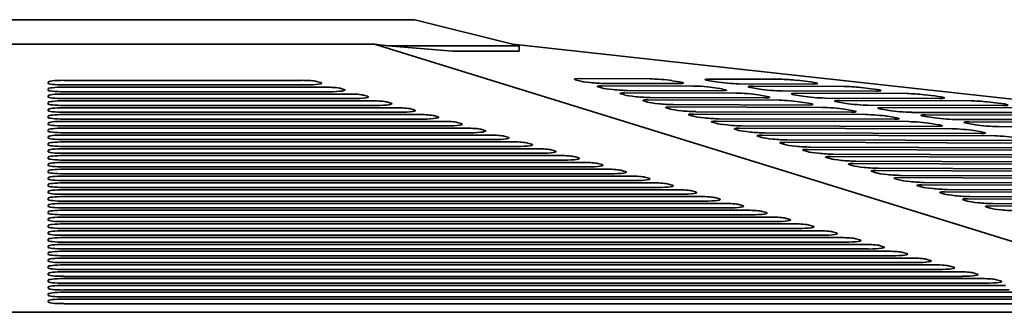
# Model space of a CAD drawing. Header units: millimetres. Extents: x 280 to 1400, y 278 to 909.
# Tile 9 of 11: x 838 to 1027, y 854 to 909. Entities that reach past the tile are written whole.
import ezdxf

# ---------------------------------------------------------------- set-up
doc = ezdxf.new("R2010")
doc.units = ezdxf.units.MM
doc.header["$LTSCALE"] = 4
doc.layers.add('Krawędzie widoczne(ISO)', color=7, linetype='Continuous', lineweight=35, true_color=0x262659)

msp = doc.modelspace()

# ---------------------------------------------------------------- linework, layer by layer
at = {"layer": 'Krawędzie widoczne(ISO)'}
for p, q in [((914, 909.5), (766, 909.5)), ((934, 904.5), (914, 909.5)), ((906.28, 904.81), (773.72, 904.81)), ((908.86, 904.5), (906.28, 904.81)), ((1072.17, 853.5), (906.28, 904.81)), ((908.86, 904.5), (934, 904.5)), ((921.21, 903.5), (908.86, 904.5)), ((932.76, 904.81), (1400.5, 853.5)), ((934, 903.5), (934, 904.5)), ((921.21, 903.5), (934, 903.5)), ((945.46, 897.8), (944.73, 898.02)), ((945.48, 898.22), (959.01, 898.18)), ((970.53, 898.14), (984.06, 898.1)), ((843.72, 897.35), (843.72, 897.57)), ((843.72, 896.04), (843.72, 896.26)), ((846.72, 897.89), (892.37, 897.89)), ((893.12, 897.02), (846.72, 897.02)), ((846.72, 896.59), (896.86, 896.58)), ((895.18, 897.68), (895.93, 897.46)), ((899.67, 896.37), (900.42, 896.15)), ((949.84, 896.44), (949.11, 896.67)), ((949.86, 896.86), (967.28, 896.81)), ((964.53, 897.27), (950.35, 897.31)), ((963.24, 897.83), (964.62, 897.6)), ((971.82, 897.58), (970.44, 897.81)), ((971.51, 896.47), (972.89, 896.24)), ((990.22, 897.19), (976.05, 897.23)), ((980.09, 896.22), (978.71, 896.44)), ((978.8, 896.78), (996.23, 896.73)), ((987.25, 897.9), (989.28, 897.67)), ((999.42, 896.52), (1001.44, 896.29)), ((843.72, 894.73), (843.72, 894.95)), ((897.61, 895.71), (846.72, 895.71)), ((846.72, 895.28), (901.36, 895.28)), ((902.1, 894.4), (846.72, 894.4)), ((904.17, 895.06), (904.91, 894.85)), ((954.21, 895.09), (953.48, 895.32)), ((954.23, 895.51), (975.55, 895.45)), ((972.8, 895.9), (954.72, 895.96)), ((981.07, 894.54), (959.1, 894.6)), ((979.78, 895.1), (981.16, 894.87)), ((1002.39, 895.82), (984.32, 895.87)), ((988.36, 894.85), (986.98, 895.08)), ((987.07, 895.41), (1008.4, 895.35)), ((1014.56, 894.44), (992.59, 894.5)), ((1011.58, 895.15), (1013.61, 894.92)), ((843.72, 893.42), (843.72, 893.64)), ((843.72, 892.11), (843.72, 892.33)), ((846.72, 893.97), (905.85, 893.97)), ((906.6, 893.1), (846.72, 893.1)), ((846.72, 892.66), (910.34, 892.66)), ((908.66, 893.76), (909.41, 893.54)), ((913.15, 892.45), (913.9, 892.23)), ((958.59, 893.74), (957.86, 893.96)), ((958.61, 894.16), (983.83, 894.08)), ((962.96, 892.38), (962.23, 892.61)), ((962.98, 892.8), (992.1, 892.72)), ((989.34, 893.17), (963.47, 893.25)), ((988.05, 893.74), (989.43, 893.51)), ((996.63, 893.49), (995.25, 893.71)), ((995.35, 894.05), (1020.56, 893.98)), ((996.33, 892.37), (997.7, 892.14)), ((1026.73, 893.06), (1000.86, 893.14)), ((1004.9, 892.12), (1003.53, 892.35)), ((1003.62, 892.68), (1032.73, 892.6)), ((1023.75, 893.77), (1025.78, 893.54)), ((843.72, 890.81), (843.72, 891.02)), ((911.09, 891.79), (846.72, 891.79)), ((846.72, 891.35), (914.83, 891.35)), ((915.58, 890.48), (846.72, 890.48)), ((917.64, 891.14), (918.39, 890.92)), ((967.34, 891.03), (966.61, 891.25)), ((967.36, 891.45), (1000.37, 891.35)), ((997.61, 891.81), (967.85, 891.89)), ((1005.88, 890.44), (972.23, 890.54)), ((1004.6, 891.01), (1005.98, 890.78)), ((1038.89, 891.69), (1009.13, 891.77)), ((1013.18, 890.76), (1011.8, 890.98)), ((1011.89, 891.32), (1044.9, 891.22)), ((843.72, 889.5), (843.72, 889.72)), ((846.72, 890.04), (919.33, 890.04)), ((920.08, 889.17), (846.72, 889.17)), ((846.72, 888.73), (923.82, 888.73)), ((922.14, 889.83), (922.89, 889.61)), ((971.71, 889.67), (970.99, 889.9)), ((971.74, 890.1), (1008.64, 889.99)), ((976.09, 888.32), (975.36, 888.55)), ((976.11, 888.74), (1016.91, 888.62)), ((1014.15, 889.08), (976.6, 889.19)), ((1012.87, 889.64), (1014.25, 889.41)), ((1051.06, 890.31), (1017.4, 890.41)), ((1021.45, 889.39), (1020.07, 889.62)), ((1020.16, 889.95), (1057.06, 889.85)), ((1063.23, 888.93), (1025.67, 889.04)), ((843.72, 888.19), (843.72, 888.41)), ((843.72, 886.88), (843.72, 887.1)), ((924.57, 887.86), (846.72, 887.86)), ((846.72, 887.43), (928.31, 887.43)), ((926.63, 888.52), (927.38, 888.3)), ((931.12, 887.21), (931.87, 886.99)), ((980.47, 886.97), (979.74, 887.19)), ((980.49, 887.39), (1025.18, 887.26)), ((1022.43, 887.71), (980.98, 887.83)), ((1021.14, 888.28), (1022.52, 888.05)), ((843.72, 885.57), (843.72, 885.79)), ((929.06, 886.55), (846.72, 886.55)), ((846.72, 886.12), (932.8, 886.12)), ((933.55, 885.24), (846.72, 885.25)), ((846.72, 884.81), (937.3, 884.81)), ((935.61, 885.9), (936.36, 885.69)), ((984.84, 885.61), (984.11, 885.84)), ((984.86, 886.03), (1033.46, 885.89)), ((1030.7, 886.35), (985.35, 886.48)), ((1038.97, 884.98), (989.73, 885.13)), ((843.72, 884.26), (843.72, 884.48)), ((843.72, 882.96), (843.72, 883.17)), ((938.05, 883.94), (846.72, 883.94)), ((846.72, 883.5), (941.79, 883.5)), ((940.11, 884.6), (940.86, 884.38)), ((944.6, 883.29), (945.35, 883.07)), ((989.22, 884.26), (988.49, 884.49)), ((989.24, 884.68), (1041.73, 884.53)), ((993.59, 882.91), (992.86, 883.13)), ((993.62, 883.33), (1050, 883.16)), ((1047.24, 883.62), (994.1, 883.77)), ((843.72, 881.65), (843.72, 881.86)), ((942.54, 882.63), (846.72, 882.63)), ((846.72, 882.19), (946.28, 882.19)), ((947.03, 881.32), (846.72, 881.32)), ((949.09, 881.98), (949.84, 881.76)), ((997.97, 881.55), (997.24, 881.78)), ((997.99, 881.97), (1058.27, 881.8)), ((1055.51, 882.25), (998.48, 882.42)), ((1063.78, 880.89), (1002.86, 881.07)), ((843.72, 880.34), (843.72, 880.56)), ((843.72, 879.03), (843.72, 879.25)), ((846.72, 880.88), (950.78, 880.88)), ((951.52, 880.01), (846.72, 880.01)), ((846.72, 879.58), (955.27, 879.57)), ((953.59, 880.67), (954.33, 880.45)), ((958.08, 879.36), (958.83, 879.14)), ((1002.35, 880.2), (1001.62, 880.42)), ((1002.37, 880.62), (1066.54, 880.43)), ((1006.74, 879.27), (1074.81, 879.07)), ((1072.06, 879.52), (1007.23, 879.71)), ((843.72, 877.72), (843.72, 877.94)), ((956.02, 878.7), (846.72, 878.7)), ((846.72, 878.27), (959.76, 878.27)), ((960.51, 877.39), (846.72, 877.39)), ((962.57, 878.05), (963.32, 877.84)), ((1006.72, 878.85), (1005.99, 879.07)), ((1011.1, 877.49), (1010.37, 877.72)), ((1011.12, 877.91), (1083.08, 877.7)), ((1080.33, 878.16), (1011.61, 878.36)), ((843.72, 876.41), (843.72, 876.63)), ((846.72, 876.96), (964.26, 876.96)), ((965, 876.08), (846.72, 876.09)), ((846.72, 875.65), (968.75, 875.65)), ((967.06, 876.74), (967.81, 876.53)), ((971.56, 875.44), (972.31, 875.22)), ((1015.47, 876.14), (1014.74, 876.36)), ((1015.49, 876.56), (1091.36, 876.34)), ((1088.6, 876.79), (1015.98, 877)), ((1096.87, 875.43), (1020.36, 875.65)), ((843.72, 875.1), (843.72, 875.32)), ((843.72, 873.8), (843.72, 874.01)), ((969.5, 874.78), (846.72, 874.78)), ((846.72, 874.34), (973.24, 874.34)), ((973.99, 873.47), (846.72, 873.47)), ((976.05, 874.13), (976.8, 873.91)), ((1019.85, 874.78), (1019.12, 875.01)), ((1019.87, 875.21), (1099.63, 874.97)), ((1024.22, 873.43), (1023.49, 873.66)), ((1024.25, 873.85), (1107.9, 873.61)), ((1105.14, 874.06), (1024.74, 874.3)), ((843.72, 872.49), (843.72, 872.71)), ((846.72, 873.03), (977.73, 873.03)), ((978.48, 872.16), (846.72, 872.16)), ((846.72, 871.72), (982.23, 871.72)), ((980.54, 872.82), (981.29, 872.6)), ((843.72, 871.18), (843.72, 871.4)), ((843.72, 869.87), (843.72, 870.09)), ((982.97, 870.85), (846.72, 870.85)), ((846.72, 870.42), (986.72, 870.41)), ((985.04, 871.51), (985.78, 871.29)), ((989.53, 870.2), (990.28, 869.98)), ((843.72, 868.56), (843.72, 868.78)), ((987.47, 869.54), (846.72, 869.54)), ((846.72, 869.11), (991.21, 869.11)), ((991.96, 868.23), (846.72, 868.23)), ((846.72, 867.8), (995.7, 867.8)), ((994.02, 868.89), (994.77, 868.68)), ((843.72, 867.25), (843.72, 867.47)), ((843.72, 865.95), (843.72, 866.16)), ((996.45, 866.93), (846.72, 866.93)), ((846.72, 866.49), (1000.2, 866.49)), ((998.51, 867.59), (999.26, 867.37)), ((1003.01, 866.28), (1003.76, 866.06)), ((843.72, 864.64), (843.72, 864.85)), ((1000.95, 865.62), (846.72, 865.62)), ((846.72, 865.18), (1004.69, 865.18)), ((1005.44, 864.31), (846.72, 864.31)), ((1007.5, 864.97), (1008.25, 864.75)), ((843.72, 863.33), (843.72, 863.55)), ((843.72, 862.02), (843.72, 862.24)), ((846.72, 863.87), (1009.18, 863.87)), ((1009.93, 863), (846.72, 863)), ((846.72, 862.56), (1013.68, 862.56)), ((1011.99, 863.66), (1012.74, 863.44)), ((1016.49, 862.35), (1017.23, 862.13)), ((843.72, 860.71), (843.72, 860.93)), ((1014.42, 861.69), (846.72, 861.69)), ((846.72, 861.26), (1018.17, 861.26)), ((1018.92, 860.38), (846.72, 860.38)), ((1020.98, 861.04), (1021.73, 860.82)), ((843.72, 859.4), (843.72, 859.62)), ((846.72, 859.95), (1022.66, 859.95)), ((1023.41, 859.07), (846.72, 859.08)), ((846.72, 858.64), (1027.15, 858.64)), ((1025.47, 859.73), (1026.22, 859.52)), ((843.72, 858.09), (843.72, 858.31)), ((843.72, 856.78), (843.72, 857)), ((1027.9, 857.77), (846.72, 857.77)), ((846.72, 857.33), (1031.65, 857.33)), ((843.72, 855.48), (843.72, 855.69)), ((1032.4, 856.46), (846.72, 856.46)), ((846.72, 856.02), (1036.14, 856.02)), ((1036.89, 855.15), (846.72, 855.15)), ((1072.17, 853.5), (607.83, 853.5))]:
    msp.add_line(p, q, dxfattribs=at)
for centre, major_axis, ratio, start_param, end_param in [((947.55, 897.88), (-2.99, 0.24), 0.080452, 5.48252, 6.629717), ((961.08, 897.84), (2.99, -0.24), 0.080452, 0.770131, 2.340928), ((972.6, 897.8), (-2.99, 0.24), 0.080452, 5.48252, 7.053316), ((986.13, 897.76), (2.99, -0.24), 0.080452, 1.193731, 2.340928), ((846.72, 897.57), (-3, 0), 0.109042, 4.712326, 6.283122), ((846.72, 897.35), (-3, 0), 0.109042, 6.283122, 7.853919), ((846.72, 896.26), (-3, 0), 0.109042, 4.712326, 6.283122), ((892.37, 897.57), (3, 0), 0.109042, 0.358184, 1.570733), ((893.12, 897.35), (3, 0), 0.109042, 4.712326, 6.641369), ((896.86, 896.26), (3, 0), 0.109042, 0.358184, 1.570733), ((897.61, 896.04), (3, 0), 0.109042, 4.712326, 6.641369), ((948.28, 897.65), (-2.99, 0.24), 0.080452, 0.346531, 2.340928), ((951.93, 896.52), (-2.99, 0.24), 0.080452, 5.48252, 6.629717), ((952.65, 896.3), (-2.99, 0.24), 0.080452, 0.346531, 2.340928), ((962.46, 897.61), (2.99, -0.24), 0.080452, 5.48252, 7.053316), ((969.35, 896.47), (2.99, -0.24), 0.080452, 0.770131, 2.340928), ((973.98, 897.58), (-2.99, 0.24), 0.080452, 0.770131, 2.340928), ((970.73, 896.24), (2.99, -0.24), 0.080452, 5.48252, 7.053316), ((980.87, 896.44), (-2.99, 0.24), 0.080452, 5.48252, 7.053316), ((982.25, 896.21), (-2.99, 0.24), 0.080452, 0.770131, 2.340928), ((988.16, 897.53), (2.99, -0.24), 0.080452, 5.48252, 7.476916), ((998.3, 896.39), (2.99, -0.24), 0.080452, 1.193731, 2.340928), ((1000.32, 896.16), (2.99, -0.24), 0.080452, 5.48252, 7.476916), ((846.72, 896.04), (-3, 0), 0.109042, 6.283122, 7.853919), ((846.72, 894.95), (-3, 0), 0.109042, 4.712326, 6.283122), ((846.72, 894.73), (-3, 0), 0.109042, 6.283122, 7.853919), ((901.36, 894.95), (3, 0), 0.109042, 0.358184, 1.570733), ((902.1, 894.73), (3, 0), 0.109042, 4.712326, 6.641369), ((956.3, 895.17), (-2.99, 0.24), 0.080452, 5.48252, 6.629717), ((957.03, 894.94), (-2.99, 0.24), 0.080452, 0.346531, 2.340928), ((977.62, 895.11), (2.99, -0.24), 0.080452, 0.770131, 2.340928), ((979, 894.88), (2.99, -0.24), 0.080452, 5.48252, 7.053316), ((989.14, 895.07), (-2.99, 0.24), 0.080452, 5.48252, 7.053316), ((990.52, 894.85), (-2.99, 0.24), 0.080452, 0.770131, 2.340928), ((1010.46, 895.01), (2.99, -0.24), 0.080452, 1.193731, 2.340928), ((1012.49, 894.78), (2.99, -0.24), 0.080452, 5.48252, 7.476916), ((846.72, 893.64), (-3, 0), 0.109042, 4.712326, 6.283122), ((846.72, 893.42), (-3, 0), 0.109042, 6.283122, 7.853919), ((846.72, 892.33), (-3, 0), 0.109042, 4.712326, 6.283122), ((905.85, 893.64), (3, 0), 0.109042, 0.358184, 1.570733), ((906.6, 893.42), (3, 0), 0.109042, 4.712326, 6.641369), ((910.34, 892.33), (3, 0), 0.109042, 0.358184, 1.570733), ((960.68, 893.82), (-2.99, 0.24), 0.080452, 5.48252, 6.629717), ((961.41, 893.59), (-2.99, 0.24), 0.080452, 0.346531, 2.340928), ((965.05, 892.46), (-2.99, 0.24), 0.080452, 5.48252, 6.629717), ((965.78, 892.24), (-2.99, 0.24), 0.080452, 0.346531, 2.340928), ((985.89, 893.74), (2.99, -0.24), 0.080452, 0.770131, 2.340928), ((987.27, 893.51), (2.99, -0.24), 0.080452, 5.48252, 7.053316), ((994.17, 892.38), (2.99, -0.24), 0.080452, 0.770131, 2.340928), ((997.41, 893.71), (-2.99, 0.24), 0.080452, 5.48252, 7.053316), ((998.79, 893.48), (-2.99, 0.24), 0.080452, 0.770131, 2.340928), ((1005.69, 892.34), (-2.99, 0.24), 0.080452, 5.48252, 7.053316), ((1022.63, 893.63), (2.99, -0.24), 0.080452, 1.193731, 2.340928), ((1024.66, 893.4), (2.99, -0.24), 0.080452, 5.48252, 7.476916), ((846.72, 892.11), (-3, 0), 0.109042, 6.283122, 7.853919), ((846.72, 891.02), (-3, 0), 0.109042, 4.712326, 6.283122), ((846.72, 890.81), (-3, 0), 0.109042, 6.283122, 7.853919), ((911.09, 892.11), (3, 0), 0.109042, 4.712326, 6.641369), ((914.83, 891.02), (3, 0), 0.109042, 0.358184, 1.570733), ((915.58, 890.81), (3, 0), 0.109042, 4.712326, 6.641369), ((969.43, 891.11), (-2.99, 0.24), 0.080452, 5.48252, 6.629717), ((970.16, 890.88), (-2.99, 0.24), 0.080452, 0.346531, 2.340928), ((995.54, 892.15), (2.99, -0.24), 0.080452, 5.48252, 7.053316), ((1002.44, 891.01), (2.99, -0.24), 0.080452, 0.770131, 2.340928), ((1007.06, 892.12), (-2.99, 0.24), 0.080452, 0.770131, 2.340928), ((1003.82, 890.78), (2.99, -0.24), 0.080452, 5.48252, 7.053316), ((1013.96, 890.98), (-2.99, 0.24), 0.080452, 5.48252, 7.053316), ((1015.34, 890.75), (-2.99, 0.24), 0.080452, 0.770131, 2.340928), ((846.72, 889.72), (-3, 0), 0.109042, 4.712326, 6.283122), ((846.72, 889.5), (-3, 0), 0.109042, 6.283122, 7.853919), ((846.72, 888.41), (-3, 0), 0.109042, 4.712326, 6.283122), ((919.33, 889.72), (3, 0), 0.109042, 0.358184, 1.570733), ((920.08, 889.5), (3, 0), 0.109042, 4.712326, 6.641369), ((923.82, 888.41), (3, 0), 0.109042, 0.358184, 1.570733), ((973.8, 889.75), (-2.99, 0.24), 0.080452, 5.48252, 6.629717), ((974.53, 889.53), (-2.99, 0.24), 0.080452, 0.346531, 2.340928), ((978.18, 888.4), (-2.99, 0.24), 0.080452, 5.48252, 6.629717), ((1010.71, 889.65), (2.99, -0.24), 0.080452, 0.770131, 2.340928), ((1012.09, 889.42), (2.99, -0.24), 0.080452, 5.48252, 7.053316), ((1018.98, 888.28), (2.99, -0.24), 0.080452, 0.770131, 2.340928), ((1022.23, 889.61), (-2.99, 0.24), 0.080452, 5.48252, 7.053316), ((1023.61, 889.39), (-2.99, 0.24), 0.080452, 0.770131, 2.340928), ((846.72, 888.19), (-3, 0), 0.109042, 6.283122, 7.853919), ((846.72, 887.1), (-3, 0), 0.109042, 4.712326, 6.283122), ((846.72, 886.88), (-3, 0), 0.109042, 6.283122, 7.853919), ((924.57, 888.19), (3, 0), 0.109042, 4.712326, 6.641369), ((928.31, 887.1), (3, 0), 0.109042, 0.358184, 1.570733), ((929.06, 886.88), (3, 0), 0.109042, 4.712326, 6.641369), ((978.91, 888.18), (-2.99, 0.24), 0.080452, 0.346531, 2.340928), ((982.56, 887.05), (-2.99, 0.24), 0.080452, 5.48252, 6.629717), ((983.29, 886.82), (-2.99, 0.24), 0.080452, 0.346531, 2.340928), ((1020.36, 888.05), (2.99, -0.24), 0.080452, 5.48252, 7.053316), ((1027.25, 886.92), (2.99, -0.24), 0.080452, 0.770131, 2.340928), ((846.72, 885.79), (-3, 0), 0.109042, 4.712326, 6.283122), ((846.72, 885.57), (-3, 0), 0.109042, 6.283122, 7.853919), ((846.72, 884.48), (-3, 0), 0.109042, 4.712326, 6.283122), ((932.8, 885.79), (3, 0), 0.109042, 0.358184, 1.570733), ((933.55, 885.57), (3, 0), 0.109042, 4.712326, 6.641369), ((937.3, 884.48), (3, 0), 0.109042, 0.358184, 1.570733), ((986.93, 885.69), (-2.99, 0.24), 0.080452, 5.48252, 6.629717), ((987.66, 885.47), (-2.99, 0.24), 0.080452, 0.346531, 2.340928), ((846.72, 884.26), (-3, 0), 0.109042, 6.283122, 7.853919), ((846.72, 883.17), (-3, 0), 0.109042, 4.712326, 6.283122), ((846.72, 882.96), (-3, 0), 0.109042, 6.283122, 7.853919), ((938.05, 884.26), (3, 0), 0.109042, 4.712326, 6.641369), ((941.79, 883.17), (3, 0), 0.109042, 0.358184, 1.570733), ((942.54, 882.95), (3, 0), 0.109042, 4.712326, 6.641369), ((991.31, 884.34), (-2.99, 0.24), 0.080452, 5.48252, 6.629717), ((992.04, 884.11), (-2.99, 0.24), 0.080452, 0.346531, 2.340928), ((995.68, 882.99), (-2.99, 0.24), 0.080452, 5.48252, 6.629717), ((996.41, 882.76), (-2.99, 0.24), 0.080452, 0.346531, 2.340928), ((846.72, 881.86), (-3, 0), 0.109042, 4.712326, 6.283122), ((846.72, 881.65), (-3, 0), 0.109042, 6.283122, 7.853919), ((946.28, 881.86), (3, 0), 0.109042, 0.358184, 1.570733), ((947.03, 881.65), (3, 0), 0.109042, 4.712326, 6.641369), ((1000.06, 881.63), (-2.99, 0.24), 0.080452, 5.48252, 6.629717), ((1000.79, 881.41), (-2.99, 0.24), 0.080452, 0.346531, 2.340928), ((846.72, 880.56), (-3, 0), 0.109042, 4.712326, 6.283122), ((846.72, 880.34), (-3, 0), 0.109042, 6.283122, 7.853919), ((846.72, 879.25), (-3, 0), 0.109042, 4.712326, 6.283122), ((950.78, 880.56), (3, 0), 0.109042, 0.358184, 1.570733), ((951.52, 880.34), (3, 0), 0.109042, 4.712326, 6.641369), ((955.27, 879.25), (3, 0), 0.109042, 0.358184, 1.570733), ((956.02, 879.03), (3, 0), 0.109042, 4.712326, 6.641369), ((1004.43, 880.28), (-2.99, 0.24), 0.080452, 5.48252, 6.629717), ((1005.16, 880.05), (-2.99, 0.24), 0.080452, 0.346531, 2.340928), ((1008.81, 878.93), (-2.99, 0.24), 0.080452, 5.48252, 6.629717), ((846.72, 879.03), (-3, 0), 0.109042, 6.283122, 7.853919), ((846.72, 877.94), (-3, 0), 0.109042, 4.712326, 6.283122), ((846.72, 877.72), (-3, 0), 0.109042, 6.283122, 7.853919), ((959.76, 877.94), (3, 0), 0.109042, 0.358184, 1.570733), ((960.51, 877.72), (3, 0), 0.109042, 4.712326, 6.641369), ((1009.54, 878.7), (-2.99, 0.24), 0.080452, 0.346531, 2.340928), ((1013.19, 877.57), (-2.99, 0.24), 0.080452, 5.48252, 6.629717), ((1013.92, 877.35), (-2.99, 0.24), 0.080452, 0.346531, 2.340928), ((846.72, 876.63), (-3, 0), 0.109042, 4.712326, 6.283122), ((846.72, 876.41), (-3, 0), 0.109042, 6.283122, 7.853919), ((846.72, 875.32), (-3, 0), 0.109042, 4.712326, 6.283122), ((964.26, 876.63), (3, 0), 0.109042, 0.358184, 1.570733), ((965, 876.41), (3, 0), 0.109042, 4.712326, 6.641369), ((968.75, 875.32), (3, 0), 0.109042, 0.358184, 1.570733), ((1017.56, 876.22), (-2.99, 0.24), 0.080452, 5.48252, 6.629717), ((1018.29, 875.99), (-2.99, 0.24), 0.080452, 0.346531, 2.340928), ((846.72, 875.1), (-3, 0), 0.109042, 6.283122, 7.853919), ((846.72, 874.01), (-3, 0), 0.109042, 4.712326, 6.283122), ((846.72, 873.8), (-3, 0), 0.109042, 6.283122, 7.853919), ((969.5, 875.1), (3, 0), 0.109042, 4.712326, 6.641369), ((973.24, 874.01), (3, 0), 0.109042, 0.358184, 1.570733), ((973.99, 873.8), (3, 0), 0.109042, 4.712326, 6.641369), ((1021.94, 874.86), (-2.99, 0.24), 0.080452, 5.48252, 6.629717), ((1022.67, 874.64), (-2.99, 0.24), 0.080452, 0.346531, 2.340928), ((1026.31, 873.51), (-2.99, 0.24), 0.080452, 5.48252, 6.629717), ((846.72, 872.71), (-3, 0), 0.109042, 4.712326, 6.283122), ((846.72, 872.49), (-3, 0), 0.109042, 6.283122, 7.853919), ((846.72, 871.4), (-3, 0), 0.109042, 4.712326, 6.283122), ((977.73, 872.7), (3, 0), 0.109042, 0.358184, 1.570733), ((978.48, 872.49), (3, 0), 0.109042, 4.712326, 6.641369), ((982.23, 871.4), (3, 0), 0.109042, 0.358184, 1.570733), ((1027.04, 873.28), (-2.99, 0.24), 0.080452, 0.346531, 2.340928), ((846.72, 871.18), (-3, 0), 0.109042, 6.283122, 7.853919), ((846.72, 870.09), (-3, 0), 0.109042, 4.712326, 6.283122), ((846.72, 869.87), (-3, 0), 0.109042, 6.283122, 7.853919), ((982.98, 871.18), (3, 0), 0.109042, 4.712326, 6.641369), ((986.72, 870.09), (3, 0), 0.109042, 0.358184, 1.570733), ((987.47, 869.87), (3, 0), 0.109042, 4.712326, 6.641369), ((846.72, 868.78), (-3, 0), 0.109042, 4.712326, 6.283122), ((846.72, 868.56), (-3, 0), 0.109042, 6.283122, 7.853919), ((846.72, 867.47), (-3, 0), 0.109042, 4.712326, 6.283122), ((991.21, 868.78), (3, 0), 0.109042, 0.358184, 1.570733), ((991.96, 868.56), (3, 0), 0.109042, 4.712326, 6.641369), ((995.7, 867.47), (3, 0), 0.109042, 0.358184, 1.570733), ((846.72, 867.25), (-3, 0), 0.109042, 6.283122, 7.853919), ((846.72, 866.16), (-3, 0), 0.109042, 4.712326, 6.283122), ((846.72, 865.95), (-3, 0), 0.109042, 6.283122, 7.853919), ((996.45, 867.25), (3, 0), 0.109042, 4.712326, 6.641369), ((1000.2, 866.16), (3, 0), 0.109042, 0.358184, 1.570733), ((1000.95, 865.94), (3, 0), 0.109042, 4.712326, 6.641369), ((846.72, 864.85), (-3, 0), 0.109042, 4.712326, 6.283122), ((846.72, 864.64), (-3, 0), 0.109042, 6.283122, 7.853919), ((1004.69, 864.85), (3, 0), 0.109042, 0.358184, 1.570733), ((1005.44, 864.64), (3, 0), 0.109042, 4.712326, 6.641369), ((846.72, 863.55), (-3, 0), 0.109042, 4.712326, 6.283122), ((846.72, 863.33), (-3, 0), 0.109042, 6.283122, 7.853919), ((846.72, 862.24), (-3, 0), 0.109042, 4.712326, 6.283122), ((1009.18, 863.55), (3, 0), 0.109042, 0.358184, 1.570733), ((1009.93, 863.33), (3, 0), 0.109042, 4.712326, 6.641369), ((1013.68, 862.24), (3, 0), 0.109042, 0.358184, 1.570733), ((1014.42, 862.02), (3, 0), 0.109042, 4.712326, 6.641369), ((846.72, 862.02), (-3, 0), 0.109042, 6.283122, 7.853919), ((846.72, 860.93), (-3, 0), 0.109042, 4.712326, 6.283122), ((846.72, 860.71), (-3, 0), 0.109042, 6.283122, 7.853919), ((1018.17, 860.93), (3, 0), 0.109042, 0.358184, 1.570733), ((1018.92, 860.71), (3, 0), 0.109042, 4.712326, 6.641369), ((846.72, 859.62), (-3, 0), 0.109042, 4.712326, 6.283122), ((846.72, 859.4), (-3, 0), 0.109042, 6.283122, 7.853919), ((846.72, 858.31), (-3, 0), 0.109042, 4.712389, 6.283185), ((1022.66, 859.62), (3, 0), 0.109042, 0.358184, 1.570733), ((1023.41, 859.4), (3, 0), 0.109042, 4.712326, 6.641369), ((846.72, 858.09), (-3, 0), 0.109042, 0, 1.570796), ((846.72, 857), (-3, 0), 0.109042, 4.712389, 6.283185), ((846.72, 856.78), (-3, 0), 0.109042, 0, 1.570796), ((846.72, 855.69), (-3, 0), 0.109042, 4.712389, 6.283185), ((846.72, 855.48), (-3, 0), 0.109042, 0, 1.570796)]:
    msp.add_ellipse(centre, major_axis=major_axis, ratio=ratio, start_param=start_param, end_param=end_param, dxfattribs=at)

doc.saveas('drawing.dxf')
